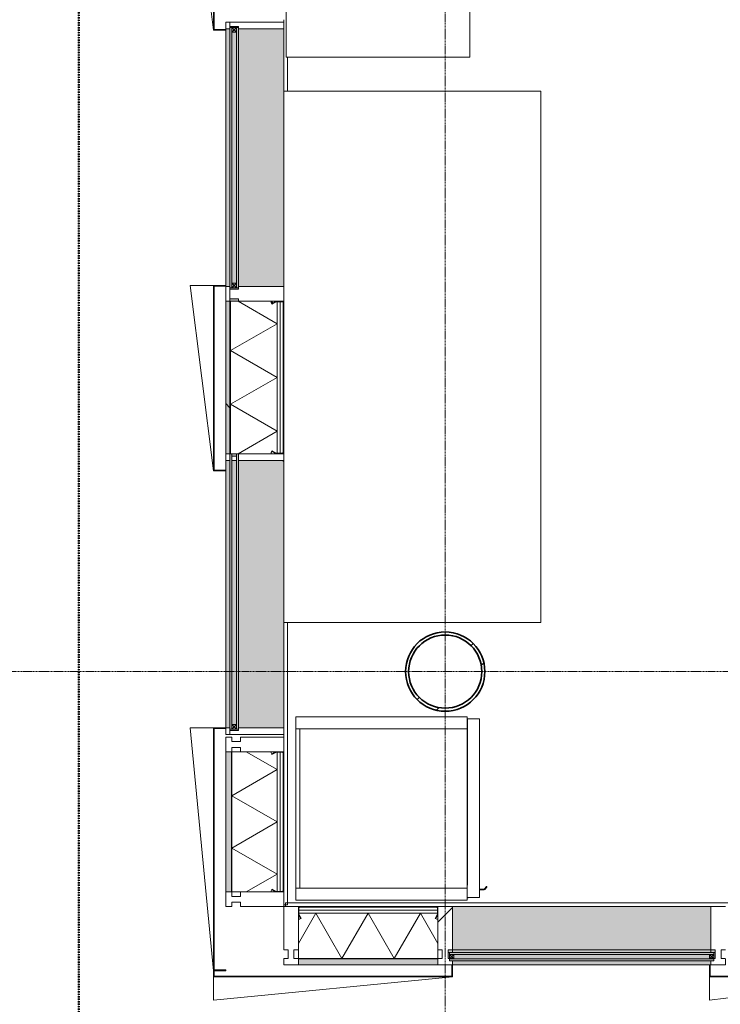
# Model space of a CAD drawing. Header units: millimetres. Extents: x -281 to 121694, y -16481 to 65128.
# Tile 2 of 256: x 8261 to 11124, y 8641 to 12663. Entities that reach past the tile are written whole.
import ezdxf

# ---------------------------------------------------------------- set-up
doc = ezdxf.new("R2010")
doc.units = ezdxf.units.MM
doc.linetypes.add('Grid Line', pattern=[12, 6, -2, 2, -2])
doc.linetypes.add('NLRS_Dash-0_6mm_Space-0_6mm_cpz', pattern=[1.2, 0.6, -0.6])
for name, color, linetype, lineweight in [('A--L$01A__Algemeen', 7, 'Continuous', 5), ('A--L$07A__Stramien', 1, 'Continuous', 5), ('A--L21__Buitenwanden', 3, 'Continuous', 5), ('A--L28__Hoofddraagconstructies', 3, 'Continuous', 5), ('A--L3__Afbouw', 2, 'Continuous', 5), ('A--L82__LosseGebruikersInvent', 1, 'Continuous', 5), ('A--L8__LosseInventaris', 1, 'Continuous', 5)]:
    doc.layers.add(name, color=color, linetype=linetype, lineweight=lineweight)
pattern_1 = [(315, (-11757.5, 9103), (42.4264, 42.4264), []), (45, (-11757.5, 9103), (-42.4264, 42.4264), [])]

# ---------------------------------------------------------------- blocks, each defined once
blk = doc.blocks.new('28_SCO_TLB_column steel circular hollow section - Ø323_9x12_5-2561274-L_80_ 16')
at = {"layer": 'A--L28__Hoofddraagconstructies', "lineweight": 13}
h = blk.add_hatch(dxfattribs=at)
h.set_pattern_fill('FP_86', color=256, style=0, pattern_type=2)
h.set_pattern_definition([(45, (-10000, -10000), (-251.447, 251.447), []), (45, (-10000, -9619), (-251.447, 251.447), [])])
h.paths.add_polyline_path([(0, -161.9), (41.9, -156.4), (81, -140.3), (114.5, -114.5), (140.3, -81), (156.4, -41.9), (162, 0), (156.4, 41.9), (140.3, 81), (114.5, 114.5), (81, 140.3), (41.9, 156.4), (0, 162), (-41.9, 156.4), (-81, 140.3), (-114.5, 114.5), (-140.3, 81), (-156.4, 41.9), (-161.9, 0), (-156.4, -41.9), (-139.1, -82.4), (-114.5, -114.5), (-81, -140.3), (-41.9, -156.4)])
h.paths.add_polyline_path([(21.3, -147.9), (-21.3, -147.9), (-62.1, -135.9), (-97.9, -112.9), (-125.7, -80.8), (-143.4, -42.1), (-149.4, 0), (-143.4, 42.1), (-125.7, 80.8), (-97.9, 112.9), (-62.1, 135.9), (-21.3, 147.9), (21.3, 147.9), (62.1, 135.9), (98.8, 111.9), (125.7, 80.8), (143.4, 42.1), (149.5, 0), (143.4, -42.1), (124.3, -82.4), (97.9, -112.9), (62.1, -135.9)])
at = {"layer": 'A--L28__Hoofddraagconstructies', "color": 250, "lineweight": 35}
for radius, start, end in [(162, 360, 180), (149.4, 0, 180), (162, 180, 360), (149.4, 180, 0)]:
    blk.add_arc((0, 0), radius, start, end, dxfattribs=at)
blk = doc.blocks.new('TBR-B-BWK-C-NIE-ARC-R25_rvt-1-L_80_ 16')
at = {"layer": 'A--L28__Hoofddraagconstructies', "color": 90, "lineweight": 13}
blk.add_blockref('28_SCO_TLB_column steel circular hollow section - Ø323_9x12_5-2561274-L_80_ 16', (10000, 10000), dxfattribs=at)
blk = doc.blocks.new('NLRS_21_CWP_glass panel _T_D__gen_cpz - NLRS_21_10_CWP_vliesgevel isolatie 30min_gen_cpz-73492822-L_80_ 16')
at = {"layer": 'A--L$01A__Algemeen'}
h = blk.add_hatch(dxfattribs=at)
h.set_pattern_fill('FP_210', color=256, style=0, pattern_type=2)
h.set_pattern_definition([(45, (-9685, -9040), (-449.013, 449.013), []), (45, (-9526.25, -9040), (0, 898.026), []), (45, (-9843.75, -9040), (0, 898.026), [])])
h.paths.add_polyline_path([(275.6, -48.8), (284.3, -33.7), (282.6, -32.7), (273.8, -47.8)])
h.paths.add_polyline_path([(-275.6, -48.8), (-273.8, -47.8), (-282.6, -32.7), (-284.3, -33.7), (-282.6, -36.7)])
h.paths.add_polyline_path([(283, -31.2), (285, -31.2), (285, -5), (283, -5)])
h.paths.add_polyline_path([(-285, -31.2), (-283, -31.2), (-283, -5), (-285, -5)])
h.paths.add_polyline_path([(40.4, -2), (280, -2), (280, 0), (-280, 0), (-280, -2)])
for p, q in [((285, 0), (-285, 0)), ((280, 0), (-280, 0)), ((285, -212), (285, 0)), ((-285, 0), (-285, -212)), ((-285, -5), (-285, -31.2)), ((-285, -27), (285, -27)), ((-285, -212), (-285, -27)), ((-213.6, -27), (-285, -150.6)), ((285, -27), (-285, -27)), ((-285, -27), (-285, -212)), ((-285, -32.5), (-285, -51.3)), ((-275.6, -48.8), (-285, -32.5)), ((-284.3, -33.7), (-275.6, -48.8)), ((-283, -31.2), (-283, -5)), ((-283, -5), (-283, -14.5)), ((283, -14.5), (-283, -14.5)), ((-283, -14.5), (-283, -27)), ((-283, -14.5), (283, -14.5)), ((-283, -27), (283, -27)), ((-273.8, -47.8), (-282.6, -32.7)), ((-280, -2), (280, -2)), ((280, -2), (-280, -2)), ((-213.6, -27), (-106.8, -212)), ((0, -27), (-106.8, -212)), ((0, -27), (106.8, -212)), ((213.6, -27), (106.8, -212)), ((213.6, -27), (285, -150.6)), ((282.6, -32.7), (273.8, -47.8)), ((285, -32.5), (275.6, -48.8)), ((275.6, -48.8), (284.3, -33.7)), ((283, -5), (283, -31.2)), ((283, -14.5), (283, -5)), ((283, -27), (283, -14.5)), ((285, -31.2), (285, -5)), ((285, -27), (285, -212)), ((285, -212), (285, -27)), ((285, -51.3), (285, -32.5)), ((-275.6, -48.8), (-273.8, -47.8)), ((273.8, -47.8), (275.6, -48.8)), ((285, -212), (-285, -212)), ((-285, -212), (285, -212)), ((-285, -212), (285, -212))]:
    blk.add_line(p, q, dxfattribs=at)
for centre, radius, start, end in [((280, -5), 5, 0, 90), ((-280, -5), 5, 90, 180), ((-280, -31.2), 5, 180, 210), ((-280, -5), 3, 90, 180), ((-280, -5), 3, 90, 180), ((-280, -31.2), 3, 180, 210), ((280, -5), 3, 0, 90), ((280, -5), 3, 0, 90), ((280, -31.2), 3, 330, 360), ((280, -31.2), 5, 330, 360), ((-285, -32.5), 18.8, 270, 300), ((285, -32.5), 18.8, 240, 270)]:
    blk.add_arc(centre, radius, start, end, dxfattribs=at)
blk = doc.blocks.new('Rectangular Mullion - 1332_210 x 60_30min zwart-47491178-L_80_ 16')
at = {"layer": 'A--L3__Afbouw'}
for points in [[(9970, 8803), (9970, 8827.2), (9400, 8827.2), (9400, 8803), (9725.4, 8803)], [(9970, 8827.2), (9970, 8828), (9725.4, 8827.2)]]:
    blk.add_hatch(color=256, dxfattribs=at).paths.add_polyline_path(points)
for p, q in [((9400, 8827.2), (9400, 8828)), ((9400, 8827.2), (9970, 8827.2)), ((9970, 8828), (9970, 8827.2)), ((9400, 8803), (9970, 8803))]:
    blk.add_line(p, q, dxfattribs=at)
blk = doc.blocks.new('Rectangular Mullion - 1332_210 x 60_30min zwart-V222-L_80_ 16')
at = {"layer": 'A--L3__Afbouw'}
for p, q in [((-30, 221), (-30, 237)), ((-30, 237), (30, 237)), ((-29.2, 212.8), (-30, 212.8)), ((-29.2, 212), (-29.2, 212.8)), ((-12, 212), (-29.2, 212)), ((-12, 177), (-12, 212)), ((29.2, 212), (12, 212)), ((12, 212), (12, 177)), ((30, 212.8), (29.2, 212.8)), ((29.2, 212.8), (29.2, 212)), ((30, 237), (30, 212.8)), ((-30, 0), (-30, 176.2)), ((-30, 176.2), (-29.2, 176.2)), ((-29.2, 176.2), (-29.2, 177)), ((-29.2, 177), (-12, 177)), ((12, 177), (29.2, 177)), ((29.2, 177), (29.2, 176.2)), ((29.2, 176.2), (30, 176.2)), ((30, 0), (-30, 0))]:
    blk.add_line(p, q, dxfattribs=at)
blk = doc.blocks.new('Rectangular Mullion - 1332_210 x 60_30min zwart-V226-L_80_ 16')
at = {"layer": 'A--L3__Afbouw'}
for points in [[(10845.5, 8863.8), (11085, 8863.8), (11085, 9040), (10030, 9040), (10030, 8863.8), (10472.1, 8863.8)], [(11085, 8853), (11085, 8863), (10030, 8863), (10030, 8853), (10472.1, 8853)], [(11083.1, 8803), (11085, 8803), (11085, 8819), (10030, 8819), (10030, 8803), (11080.1, 8803)]]:
    blk.add_hatch(color=256, dxfattribs=at).paths.add_polyline_path(points)
for p, q in [((11085, 9040), (10030, 9040)), ((10030, 8863), (10030, 8863.8)), ((10030, 8863.8), (11085, 8863.8)), ((10030, 8853), (10030, 8863)), ((10030, 8863), (11085, 8863)), ((11085, 8863.8), (11085, 8863)), ((11085, 8863), (11085, 8853)), ((10030, 8803), (11080.1, 8803)), ((11083.1, 8803), (11085, 8803))]:
    blk.add_line(p, q, dxfattribs=at)
blk = doc.blocks.new('Rectangular Mullion - 1332_210 x 60_30min zwart-V249-L_80_ 16')
at = {"layer": 'A--L3__Afbouw'}
h = blk.add_hatch(dxfattribs=at)
h.set_pattern_fill('FP_238', color=256, style=0, pattern_type=2)
h.set_pattern_definition([(315, (-10000, 9040), (449.013, 449.013), []), (315, (-9841.25, 9040), (898.026, 0), []), (315, (-10158.75, 9040), (898.026, 0), [])])
h.paths.add_polyline_path([(17, 237), (30, 237), (29.5, 221), (17, 221), (17, 213), (12, 212), (12, 177), (30, 176.2), (30, 0), (-30, 0), (-29.2, 177), (-12, 177), (-12, 212), (-30, 212.8), (-30, 237)])
for p, q in [((-30, 212.8), (-30, 237)), ((-30, 237), (30, 237)), ((-29.2, 212.8), (-30, 212.8)), ((-29.2, 212), (-29.2, 212.8)), ((-12, 212), (-29.2, 212)), ((-12, 177), (-12, 212)), ((29.2, 212), (12, 212)), ((12, 212), (12, 177)), ((30, 212.8), (29.2, 212.8)), ((29.2, 212.8), (29.2, 212)), ((30, 237), (30, 221)), ((-30, 176.2), (-29.2, 176.2)), ((-29.2, 176.2), (-29.2, 177)), ((-29.2, 177), (-12, 177)), ((12, 177), (29.2, 177)), ((29.2, 177), (29.2, 176.2)), ((29.2, 176.2), (30, 176.2)), ((30, 176.2), (30, 0)), ((30, 0), (-30, 0))]:
    blk.add_line(p, q, dxfattribs=at)
blk = doc.blocks.new('Rectangular Mullion - 1332_210 x 60_30min zwart-47491210-L_80_ 16')
at = {"layer": 'A--L3__Afbouw'}
for p, q in [((0, 237), (-60, 237)), ((-60, 237), (-60, 212.8)), ((-60, 212.8), (-59.2, 212.8)), ((-59.2, 212.8), (-59.2, 212)), ((-59.2, 212), (-42, 212)), ((-42, 212), (-42, 177)), ((-18, 177), (-18, 212)), ((-18, 212), (-0.8, 212)), ((-0.8, 212), (-0.8, 212.8)), ((-0.8, 212.8), (0, 212.8)), ((0, 212.8), (0, 237)), ((-59.2, 176.2), (-60, 176.2)), ((-42, 177), (-59.2, 177)), ((-59.2, 177), (-59.2, 176.2)), ((-0.8, 177), (-18, 177)), ((-0.8, 176.2), (-0.8, 177)), ((0, 176.2), (-0.8, 176.2)), ((0, 0), (0, 176.2)), ((-60, 0), (0, 0))]:
    blk.add_line(p, q, dxfattribs=at)
blk = doc.blocks.new('NLRS_41_GM_LB_zetwerk gevel_gen_cpz - NLRS_41_12_05_GM_zetwerk gevel_gen_cpz-65367652-L_80_ 16')
at = {"layer": 'A--L$01A__Algemeen'}
for p, q in [((336.25, 145), (-421.25, 50)), ((336.25, 50), (336.25, 145)), ((-421.25, 50), (336.25, 50)), ((336.25, 50), (-421.25, 50)), ((-421.25, 50), (-421.25, 0)), ((-418.25, 0), (-418.25, 47)), ((-418.25, 47), (333.25, 47)), ((333.25, 47), (333.25, 0)), ((336.25, 0), (336.25, 50)), ((-421.25, 0), (-418.25, 0)), ((333.25, 0), (336.25, 0))]:
    blk.add_line(p, q, dxfattribs=at)
blk = doc.blocks.new('NLRS_21_GM_LB_element gevel_gen_cpz - NLRS_21_13_08_elementgevel element_gen_cpz-V284-L_80_ 16')
at = {"layer": 'A--L$01A__Algemeen'}
h = blk.add_hatch(color=256, dxfattribs=at)
h.paths.add_polyline_path([(-867.5, 0), (-867.5, -17), (-245, -17), (-245, 0), (-779.3, 0)])
h.paths.add_polyline_path([(-185, 0), (-185, -17), (867.5, -17), (867.5, 0), (-183, 0)])
for points in [[(-680, -20), (-245, -20), (-245, -52), (-235, -52), (-235, -17), (-680, -17)], [(-185, -237), (867.5, -237), (867.5, -52), (-185, -52)]]:
    blk.add_hatch(color=256, dxfattribs=at).paths.add_polyline_path(points)
h = blk.add_hatch(dxfattribs=at)
h.set_pattern_fill('FP_285', color=256, style=0, pattern_type=2)
h.set_pattern_definition(pattern_1)
h.paths.add_polyline_path([(-867.5, -185.7), (-866.8, -203.3), (-858.1, -188.2), (-866.8, -185.7)])
h = blk.add_hatch(dxfattribs=at)
h.set_pattern_fill('FP_286', color=256, style=0, pattern_type=2)
h.set_pattern_definition([(315, (-11757.5, 9103), (449.013, 449.013), []), (315, (-11757.5, 8944.25), (898.026, 0), []), (315, (-11757.5, 9261.75), (898.026, 0), [])])
h.paths.add_polyline_path([(-867.5, -205.8), (-867.5, -232), (-865.5, -232), (-865.5, -205.8)])
h.paths.add_polyline_path([(-866.8, -203.3), (-865.1, -204.3), (-856.3, -189.2), (-858.1, -188.2)])
h.paths.add_polyline_path([(-862.5, -237), (-250, -237), (-250, -235), (-862.5, -235)])
h.paths.add_polyline_path([(-256.2, -189.2), (-247.4, -204.3), (-245.7, -203.3), (-254.4, -188.2)])
h.paths.add_polyline_path([(-247, -232), (-245, -232), (-245, -205.8), (-247, -205.8)])
h = blk.add_hatch(dxfattribs=at)
h.set_pattern_fill('FP_285', color=256, style=0, pattern_type=2)
h.set_pattern_definition(pattern_1)
h.paths.add_polyline_path([(-254.4, -188.2), (-245, -204.3), (-245, -185.7), (-249.9, -186.3)])
for p, q in [((-867.5, 0), (-895, 0)), ((-895, 0), (-895, -17)), ((-867.5, -17), (-867.5, 0)), ((-867.5, 0), (-245, 0)), ((-185, 0), (-245, 0)), ((-245, 0), (-245, -17)), ((-185, -17), (-185, 0)), ((-185, 0), (-183, 0)), ((-180, 0), (862.5, 0)), ((865.5, 0), (867.5, 0)), ((895, 0), (867.5, 0)), ((867.5, 0), (867.5, -17)), ((895, -17), (895, 0)), ((-895, -25), (-895, -44)), ((-877.5, -44), (-877.5, -25)), ((-245, -20), (-867.5, -20)), ((-867.5, -20), (-867.5, -185.7)), ((-245, -20), (-867.5, -20)), ((-867.5, -20), (-867.5, -185.7)), ((-775.6, -210), (-665.9, -20)), ((-245, -17), (-680, -17)), ((-556.2, -210), (-665.9, -20)), ((-556.2, -210), (-446.6, -20)), ((-336.9, -210), (-446.6, -20)), ((-245, -17), (-190, -17)), ((-245, -185.7), (-245, -20)), ((-245, -185.7), (-245, -20)), ((-195, -17), (-235, -17)), ((-235, -17), (-235, -52)), ((-195, -52), (-195, -17)), ((872.5, -17), (895, -17)), ((895, -17), (877.5, -17)), ((877.5, -17), (877.5, -52)), ((895, -237), (895, -17)), ((-895, -52), (-895, -237)), ((-775.6, -210), (-867.5, -50.9)), ((-336.9, -210), (-245, -50.9)), ((-235, -52), (-245, -52)), ((-190, -52), (-195, -52)), ((-185, -237), (-185, -52)), ((867.5, -52), (867.5, -237)), ((877.5, -52), (872.5, -52)), ((-867.5, -185.7), (-867.5, -204.5)), ((-858.1, -188.2), (-866.8, -203.3)), ((-865.1, -204.3), (-856.3, -189.2)), ((-856.3, -189.2), (-858.1, -188.2)), ((-254.4, -188.2), (-256.2, -189.2)), ((-256.2, -189.2), (-247.4, -204.3)), ((-245.7, -203.3), (-254.4, -188.2)), ((-245, -204.5), (-245, -185.7)), ((-895, -237), (-867.5, -237)), ((-867.5, -204.5), (-867.5, -205.8)), ((-867.5, -204.5), (-867.5, -205.8)), ((-867.5, -205.8), (-867.5, -232)), ((-867.5, -232), (-867.5, -237)), ((-867.5, -237), (-862.5, -237)), ((-865.5, -232), (-865.5, -205.8)), ((-865.5, -210), (-247, -210)), ((-865.5, -210), (-247, -210)), ((-865.5, -222.5), (-247, -222.5)), ((-250, -235), (-862.5, -235)), ((-862.5, -237), (-250, -237)), ((-250, -237), (-245, -237)), ((-247, -205.8), (-247, -232)), ((-245, -205.8), (-245, -204.5)), ((-245, -205.8), (-245, -204.5)), ((-245, -232), (-245, -205.8)), ((-245, -237), (-245, -232)), ((-245, -237), (-185, -237)), ((867.5, -237), (612.5, -237)), ((867.5, -237), (895, -237))]:
    blk.add_line(p, q, dxfattribs=at)
for centre, radius, start, end in [((-867.5, -204.5), 18.8, 60, 90), ((-245, -204.5), 18.8, 90, 120), ((-862.5, -205.8), 5, 150, 180), ((-862.5, -232), 5, 180, 270), ((-862.5, -205.8), 3, 150, 180), ((-862.5, -232), 3, 180, 270), ((-862.5, -232), 3, 180, 270), ((-250, -232), 3, 270, 360), ((-250, -232), 3, 270, 0), ((-250, -232), 5, 270, 0), ((-250, -205.8), 3, 0, 30), ((-250, -205.8), 5, 360, 30)]:
    blk.add_arc(centre, radius, start, end, dxfattribs=at)
blk = doc.blocks.new('CSWK_double-triple glass panel - CSWK_double-triple glass panel-55889924-L_80_ 16')
at = {"layer": 'A--L$01A__Algemeen'}
for points in [[(-531.25, 100), (-531.25, 92), (531.25, 92), (531.25, 100), (-368.88, 100)], [(-531.25, 73), (-531.25, 65), (531.25, 65), (531.25, 73), (-368.88, 73)]]:
    blk.add_hatch(color=256, dxfattribs=at).paths.add_polyline_path(points)
at = {"layer": 'A--L82__LosseGebruikersInvent'}
blk.add_hatch(color=256, dxfattribs=at).paths.add_polyline_path([(-536.25, 100), (-536.25, 65), (-531.25, 65), (-531.25, 73), (531.25, 73), (531.25, 65), (536.25, 65), (536.25, 100), (531.25, 100), (531.25, 92), (-531.25, 92), (-531.25, 100)])
at = {"layer": 'A--L$01A__Algemeen'}
for p, q in [((531.25, 100), (-531.25, 100)), ((-531.25, 100), (-531.25, 92)), ((-531.25, 92), (531.25, 92)), ((-531.25, 92), (-512.25, 92)), ((-531.25, 73), (-531.25, 92)), ((-531.25, 92), (-512.25, 73)), ((-512.25, 92), (-531.25, 73)), ((-512.25, 92), (-512.25, 73)), ((512.25, 92), (531.25, 92)), ((512.25, 73), (512.25, 92)), ((512.25, 92), (531.25, 73)), ((531.25, 92), (512.25, 73)), ((531.25, 92), (531.25, 100)), ((531.25, 92), (531.25, 73)), ((531.25, 73), (-531.25, 73)), ((-531.25, 73), (-531.25, 65)), ((-512.25, 73), (-531.25, 73)), ((-531.25, 65), (531.25, 65)), ((531.25, 73), (512.25, 73)), ((531.25, 65), (531.25, 73))]:
    blk.add_line(p, q, dxfattribs=at)
blk = doc.blocks.new('NLRS_82_FU_UN_lab en spoel tafels_gen_kad - labtafel dxbxh 750x1500x950-V346-L_80_ 16')
at = {"layer": 'A--L$01A__Algemeen'}
for p, q in [((750, 262.7), (-750, 262.7)), ((-750, 262.7), (-750, -487.3)), ((750, 225.6), (750, 262.7)), ((-750, -487.3), (197.1, -487.3))]:
    blk.add_line(p, q, dxfattribs=at)
blk = doc.blocks.new('NLRS_82_SE_LB_laboratorium apparaat space reservation_gen_cpz - lab apparaat_vloerniveau-57700812-L_80_ 16')
at = {"layer": 'A--L8__LosseInventaris'}
for p, q in [((-422.5, 525), (-1085, 525)), ((-1085, 525), (-1085, -525)), ((1085, 525), (287.5, 525)), ((1085, -525), (1085, 525)), ((-1085, -525), (1085, -525))]:
    blk.add_line(p, q, dxfattribs=at)
at = {"layer": 'A--L8__LosseInventaris', "linetype": 'NLRS_Dash-0_6mm_Space-0_6mm_cpz'}
for p, q in [((-1085, 525), (-422.5, 525)), ((-1085, 525), (-1085, -525)), ((287.5, 525), (1085, 525)), ((1085, 525), (1085, -525)), ((-1085, -525), (1085, -525))]:
    blk.add_line(p, q, dxfattribs=at)
blk = doc.blocks.new('NLRS_82_SE_UN_koelkast_vriezer_incubator_gen_kad - koelkast dxbxh 750x750x1800-55101321-L_80_ 16')
at = {"layer": 'A--L8__LosseInventaris'}
for p, q in [((-280.3, 79), (-330.3, 79)), ((-330.3, 79), (-330.3, -621)), ((-280.3, 79), (369.7, 79)), ((-280.3, 63), (-280.3, 79)), ((-280.3, -621), (-280.3, 79)), ((369.7, 63), (-280.3, 63)), ((-280.3, 63), (369.7, 63)), ((-280.3, -621), (-280.3, 63)), ((369.7, 79), (369.7, 63)), ((419.7, 79), (369.7, 79)), ((369.7, 79), (369.7, -621)), ((369.7, -621), (369.7, 63)), ((419.7, -621), (419.7, 79)), ((-330.3, -621), (-280.3, -621)), ((-318.8, -621), (-268.8, -621)), ((-318.8, -670), (-318.8, -621)), ((369.7, -621), (-280.3, -621)), ((-268.8, -622), (-268.8, -621)), ((411.2, -622), (-268.8, -622)), ((369.7, -621), (419.7, -621)), ((411.2, -670), (411.2, -622)), ((-317.8, -671), (410.2, -671)), ((-287.8, -671), (-287.8, -688.7)), ((-285.3, -687.5), (-285.3, -671)), ((-286, -692.5), (-276.3, -700.6)), ((-274.5, -698.9), (-283.5, -691.3))]:
    blk.add_line(p, q, dxfattribs=at)
for centre, radius, start, end in [((-305.3, -621), 15, 180, 204.8987), ((-282.8, -688.7), 5, 180, 230), ((-280.3, -687.5), 5, 180, 230), ((-275.3, -699.8), 1.26, 220, 50)]:
    blk.add_arc(centre, radius, start, end, dxfattribs=at)
for points, knots in [([(-317.8, -671), (-317.9, -671), (-318, -671), (-318.2, -670.9), (-318.3, -670.9), (-318.4, -670.8), (-318.5, -670.7), (-318.7, -670.5), (-318.8, -670.3), (-318.8, -670.1), (-318.8, -670)], [0, 0, 0, 0, 0.166667, 0.25, 0.333333, 0.416667, 0.5, 0.666667, 0.833333, 1, 1, 1, 1]), ([(411.2, -670), (411.2, -670.1), (411.2, -670.3), (411.1, -670.5), (410.9, -670.7), (410.8, -670.8), (410.7, -670.9), (410.6, -670.9), (410.4, -671), (410.3, -671), (410.2, -671)], [-1, -1, -1, -1, -0.833333, -0.666667, -0.5, -0.416667, -0.333333, -0.25, -0.166667, 0, 0, 0, 0])]:
    blk.add_open_spline(points, degree=3, knots=knots, dxfattribs=at)
blk = doc.blocks.new('CSWK_double-triple glass panel - CSWK_double-triple glass panel-73654250-L_80_ 16')
at = {"layer": 'A--L$01A__Algemeen'}
for points in [[(540.5, -195), (540.5, -187), (-540.5, -187), (-540.5, -195), (354.6, -195)], [(540.5, -221), (540.5, -213), (-540.5, -213), (-540.5, -221), (354.6, -221)]]:
    blk.add_hatch(color=256, dxfattribs=at).paths.add_polyline_path(points)
at = {"layer": 'A--L82__LosseGebruikersInvent'}
blk.add_hatch(color=256, dxfattribs=at).paths.add_polyline_path([(-527.5, -213), (545.5, -212), (545.5, -187), (540.5, -187), (540.5, -195), (-540.5, -195), (-540.5, -187), (-545.5, -187), (-545.5, -212), (-527.5, -212.8)])
at = {"layer": 'A--L$01A__Algemeen'}
for p, q in [((-540.5, -187), (540.5, -187)), ((-540.5, -195), (-540.5, -187)), ((540.5, -195), (-540.5, -195)), ((-540.5, -195), (-540.5, -213)), ((-522.5, -195), (-540.5, -195)), ((-540.5, -213), (-522.5, -195)), ((-522.5, -213), (-540.5, -195)), ((-522.5, -213), (-522.5, -195)), ((522.5, -195), (522.5, -213)), ((540.5, -195), (522.5, -195)), ((522.5, -213), (540.5, -195)), ((540.5, -213), (522.5, -195)), ((540.5, -187), (540.5, -195)), ((540.5, -213), (540.5, -195)), ((-540.5, -213), (540.5, -213)), ((-540.5, -221), (-540.5, -213)), ((-540.5, -213), (-522.5, -213)), ((540.5, -221), (-540.5, -221)), ((522.5, -213), (540.5, -213)), ((540.5, -213), (540.5, -221))]:
    blk.add_line(p, q, dxfattribs=at)
at = {"layer": 'A--L82__LosseGebruikersInvent'}
for p, q in [((-545.5, -187), (-540.5, -187)), ((540.5, -187), (545.5, -187))]:
    blk.add_line(p, q, dxfattribs=at)
blk = doc.blocks.new('CSWK_double-triple glass panel - CSWK_double-triple glass panel-55934296-L_80_ 16')
at = {"layer": 'A--L82__LosseGebruikersInvent'}
h = blk.add_hatch(color=256, dxfattribs=at)
h.paths.add_polyline_path([(-527.5, -187), (-528.3, -177), (-545.5, -177), (-545.5, -187), (-540.5, -187)])
h.paths.add_polyline_path([(527.5, -187), (545.5, -187), (545.5, -177), (527.5, -177), (527.5, -183.1)])
blk = doc.blocks.new('NLRS_21_CWP_glass panel _T_D__gen_cpz - NLRS_21_10_CWP_vliesgevel isolatie 30min_gen_cpz-73510045-L_80_ 16')
at = {"layer": 'A--L$01A__Algemeen'}
h = blk.add_hatch(dxfattribs=at)
h.set_pattern_fill('FP_447', color=256, style=0, pattern_type=2)
h.set_pattern_definition([(135, (9386.25, -9340), (-449.013, -449.013), []), (135, (9386.25, -9181.25), (-898.026, 6e-14), []), (135, (9386.25, -9498.75), (-898.026, 6e-14), [])])
h.paths.add_polyline_path([(286.2, -5), (284.2, -5), (284.2, -31.2), (286.2, -31.2)])
h.paths.add_polyline_path([(285.6, -33.7), (283.8, -32.7), (275.1, -47.8), (276.8, -48.8), (283.8, -36.7)])
h.paths.add_polyline_path([(281.2, -2), (281.2, 0), (-281.2, 0), (-281.2, -2), (105, -2)])
h.paths.add_polyline_path([(-275.1, -47.8), (-283.8, -32.7), (-285.6, -33.7), (-276.8, -48.8)])
h.paths.add_polyline_path([(-284.2, -5), (-286.2, -5), (-286.2, -31.2), (-284.2, -31.2)])
for p, q in [((286.2, 0), (-286.2, 0)), ((281.2, 0), (-281.2, 0)), ((286.2, -212), (286.2, 0)), ((-286.2, 0), (-286.2, -212)), ((-286.2, -5), (-286.2, -31.2)), ((-286.2, -27), (286.2, -27)), ((-286.2, -212), (-286.2, -27)), ((-213.6, -27), (-286.2, -152.8)), ((286.2, -27), (-286.2, -27)), ((-286.2, -27), (-286.2, -212)), ((-286.2, -32.5), (-286.2, -51.3)), ((-276.8, -48.8), (-286.2, -32.5)), ((-285.6, -33.7), (-276.8, -48.8)), ((-284.2, -31.2), (-284.2, -5)), ((-284.2, -5), (-284.2, -14.5)), ((284.2, -14.5), (-284.2, -14.5)), ((-284.2, -14.5), (-284.2, -27)), ((-284.2, -14.5), (284.2, -14.5)), ((-284.2, -27), (284.2, -27)), ((-275.1, -47.8), (-283.8, -32.7)), ((-281.2, -2), (281.2, -2)), ((281.2, -2), (-281.2, -2)), ((-213.6, -27), (-106.8, -212)), ((0, -27), (-106.8, -212)), ((0, -27), (106.8, -212)), ((213.6, -27), (106.8, -212)), ((213.6, -27), (286.2, -152.8)), ((283.8, -32.7), (275.1, -47.8)), ((286.2, -32.5), (276.8, -48.8)), ((276.8, -48.8), (285.6, -33.7)), ((284.2, -5), (284.2, -31.2)), ((284.2, -14.5), (284.2, -5)), ((284.2, -27), (284.2, -14.5)), ((286.2, -31.2), (286.2, -5)), ((286.2, -27), (286.2, -212)), ((286.2, -212), (286.2, -27)), ((286.2, -51.3), (286.2, -32.5)), ((-276.8, -48.8), (-275.1, -47.8)), ((275.1, -47.8), (276.8, -48.8)), ((286.2, -212), (-286.2, -212)), ((-286.2, -212), (286.2, -212)), ((-286.2, -212), (286.2, -212))]:
    blk.add_line(p, q, dxfattribs=at)
for centre, radius, start, end in [((281.2, -5), 5, 0, 90), ((-281.2, -5), 5, 90, 180), ((-281.2, -31.2), 5, 180, 210), ((-281.2, -5), 3, 90, 180), ((-281.2, -5), 3, 90, 180), ((-281.2, -31.2), 3, 180, 210), ((281.2, -5), 3, 0, 90), ((281.2, -5), 3, 0, 90), ((281.2, -31.2), 3, 330, 360), ((281.2, -31.2), 5, 330, 360), ((-286.2, -32.5), 18.8, 270, 300), ((286.2, -32.5), 18.8, 240, 270)]:
    blk.add_arc(centre, radius, start, end, dxfattribs=at)
blk = doc.blocks.new('Rectangular Mullion - 1332_210 x 60_30min-62245180-L_80_ 16')
at = {"layer": 'A--L3__Afbouw'}
blk.add_hatch(color=256, dxfattribs=at).paths.add_polyline_path([(9103, 9100), (9127.2, 9100), (9127.2, 9672.5), (9103, 9672.5), (9103, 9281.2)])
for p, q in [((9103, 9100), (9103, 9672.5)), ((9127.2, 9672.5), (9128, 9672.5)), ((9127.2, 9100), (9127.2, 9672.5)), ((9128, 9100), (9127.2, 9100))]:
    blk.add_line(p, q, dxfattribs=at)
blk = doc.blocks.new('Rectangular Mullion - 1332_210 x 60_30min-65367860-L_80_ 16')
at = {"layer": 'A--L3__Afbouw'}
for p, q in [((-60, 0), (0, 0)), ((0, 0), (0, -176.2)), ((-59.2, -176.2), (-60, -176.2)), ((-59.2, -177), (-59.2, -176.2)), ((-42, -177), (-59.2, -177)), ((-42, -212), (-42, -177)), ((-0.8, -177), (-18, -177)), ((-18, -177), (-18, -212)), ((0, -176.2), (-0.8, -176.2)), ((-0.8, -176.2), (-0.8, -177)), ((-60, -237), (-60, -212.8)), ((-60, -212.8), (-59.2, -212.8)), ((0, -237), (-60, -237)), ((-59.2, -212.8), (-59.2, -212)), ((-59.2, -212), (-42, -212)), ((-18, -212), (-0.8, -212)), ((-0.8, -212), (-0.8, -212.8)), ((-0.8, -212.8), (0, -212.8)), ((0, -212.8), (0, -237))]:
    blk.add_line(p, q, dxfattribs=at)
blk = doc.blocks.new('Rectangular Mullion - 1332_210 x 60_30min-65367861-L_80_ 16')
at = {"layer": 'A--L3__Afbouw'}
for p, q in [((0, 0), (-60, 0)), ((0, -176.2), (0, 0)), ((-60, -176.2), (-59.2, -176.2)), ((-59.2, -176.2), (-59.2, -177)), ((-59.2, -177), (-42, -177)), ((-42, -177), (-42, -212)), ((-18, -212), (-18, -177)), ((-18, -177), (-0.8, -177)), ((-0.8, -177), (-0.8, -176.2)), ((-0.8, -176.2), (0, -176.2)), ((-59.2, -212.8), (-60, -212.8)), ((-60, -212.8), (-60, -237)), ((-60, -237), (0, -237)), ((-42, -212), (-59.2, -212)), ((-59.2, -212), (-59.2, -212.8)), ((-0.8, -212), (-18, -212)), ((-0.8, -212.8), (-0.8, -212)), ((0, -212.8), (-0.8, -212.8)), ((0, -237), (0, -212.8))]:
    blk.add_line(p, q, dxfattribs=at)
blk = doc.blocks.new('1332_elementgevel element glass corner - NLRS_21_13_08_GM_elementgevel element glazen hoek_gen_cpz-65367686-L_80_ 16')
at = {"layer": 'A--L$01A__Algemeen'}
h = blk.add_hatch(color=256, dxfattribs=at)
h.paths.add_polyline_path([(-527.5, -17), (565, -17), (565, 0), (-527.5, 0)])
h.paths.add_polyline_path([(592.5, 0), (592.5, -17), (780, -17), (797, 0), (680.7, 0)])
h = blk.add_hatch(dxfattribs=at)
h.set_pattern_fill('FP_448', color=256, style=0, pattern_type=2)
h.set_pattern_definition([(315, (-10297.5, 9103), (449.013, 449.013), []), (315, (-10297.5, 8944.25), (898.026, 0), []), (315, (-10297.5, 9261.75), (898.026, 0), [])])
h.paths.add_polyline_path([(745, -20), (780, -20), (780, -17), (745, -17)])
blk.add_hatch(color=256, dxfattribs=at).paths.add_polyline_path([(-527.5, -237), (560, -237), (565, -232), (565, -52), (-527.5, -52)])
for p, q in [((-555, 0), (-555, -17)), ((-527.5, 0), (-555, 0)), ((-527.5, -17), (-527.5, 0)), ((-527.2, 0), (522.5, 0)), ((525.5, 0), (565, 0)), ((592.5, 0), (797, 0)), ((780, -17), (797, 0)), ((-555, -17), (-555, -237)), ((-537.5, -17), (-555, -17)), ((-555, -17), (-532.5, -17)), ((-537.5, -52), (-537.5, -17)), ((745, -17), (745, -20)), ((780, -17), (745, -17)), ((780, -20), (780, -17)), ((-532.5, -52), (-537.5, -52)), ((-527.5, -237), (-527.5, -52)), ((-555, -237), (-527.5, -237)), ((-97.5, -237), (-527.5, -237)), ((565, -232), (560, -237))]:
    blk.add_line(p, q, dxfattribs=at)
blk = doc.blocks.new('CSWK_double-triple glass panel - CSWK_double-triple glass panel-64324173-L_80_ 16')
at = {"layer": 'A--L$01A__Algemeen'}
for points in [[(-636.25, 100), (-636.25, 92), (488.75, 92), (488.75, 97), (636.25, 97), (636.25, 100), (-483.67, 100)], [(-636.25, 73), (-636.25, 65), (488.75, 65), (488.75, 73), (-483.67, 73)]]:
    blk.add_hatch(color=256, dxfattribs=at).paths.add_polyline_path(points)
at = {"layer": 'A--L82__LosseGebruikersInvent'}
h = blk.add_hatch(color=256, dxfattribs=at)
h.paths.add_polyline_path([(-641.25, 100), (-641.25, 65), (-636.25, 65), (-636.25, 73), (461.25, 73), (461.25, 92), (-636.25, 92), (-636.25, 100)])
h.paths.add_polyline_path([(478.75, 92), (478.75, 73), (488.75, 73), (488.75, 92)])
h.paths.add_polyline_path([(636.25, 100), (636.25, 97), (641.25, 97), (641.25, 100)])
at = {"layer": 'A--L$01A__Algemeen'}
for p, q in [((636.25, 100), (-636.25, 100)), ((-636.25, 100), (-636.25, 92)), ((-636.25, 92), (488.75, 92)), ((-636.25, 92), (-617.25, 92)), ((-636.25, 73), (-636.25, 92)), ((-636.25, 92), (-617.25, 73)), ((-617.25, 92), (-636.25, 73)), ((-617.25, 92), (-617.25, 73)), ((636.25, 97), (636.25, 100)), ((488.75, 73), (-636.25, 73)), ((-636.25, 73), (-636.25, 65)), ((-617.25, 73), (-636.25, 73)), ((-636.25, 65), (488.75, 65))]:
    blk.add_line(p, q, dxfattribs=at)
at = {"layer": 'A--L82__LosseGebruikersInvent'}
blk.add_line((641.25, 100), (636.25, 100), dxfattribs=at)
blk = doc.blocks.new('1332_elementgevel element glass corner - NLRS_21_13_08_GM_elementgevel element glazen hoek_gen_cpz-64324178-L_80_ 16')
at = {"layer": 'A--L$01A__Algemeen'}
blk.add_hatch(color=256, dxfattribs=at).paths.add_polyline_path([(560, -237), (565, -237), (565, -232)])
blk = doc.blocks.new('zetwerk - NLRS_41_12_05_GM_zetwerk gevel_gen_cpz-73492904-L_80_ 16')
at = {"layer": 'A--L$01A__Algemeen'}
for p, q in [((-629, 0), (-632, 0)), ((-632, 0), (-632, -50)), ((-629, -47), (-629, 0)), ((345, 0), (342, 0)), ((342, 0), (342, -47)), ((345, -50), (345, 0)), ((-632, -145), (345, -50)), ((345, -50), (-632, -50)), ((-632, -50), (-632, -145)), ((-632, -50), (345, -50)), ((342, -47), (-629, -47))]:
    blk.add_line(p, q, dxfattribs=at)
blk = doc.blocks.new('zetwerk - NLRS_41_12_05_GM_zetwerk gevel_gen_cpz-73492988-L_80_ 16')
at = {"layer": 'A--L$01A__Algemeen'}
for p, q in [((-374.45, 0), (-377.45, 0)), ((-377.45, 0), (-377.45, -50)), ((-374.45, -47), (-374.45, 0)), ((380.05, 0), (377.05, 0)), ((377.05, 0), (377.05, -47)), ((380.05, -50), (380.05, 0)), ((-377.45, -145), (380.05, -50)), ((380.05, -50), (-377.45, -50)), ((-377.45, -50), (-377.45, -145)), ((-377.45, -50), (380.05, -50)), ((377.05, -47), (-374.45, -47))]:
    blk.add_line(p, q, dxfattribs=at)
blk = doc.blocks.new('zetwerk - NLRS_41_12_05_GM_zetwerk gevel_gen_cpz-73510137-L_80_ 16')
at = {"layer": 'A--L$01A__Algemeen'}
for p, q in [((-381, 0), (-384, 0)), ((-384, 0), (-384, -50)), ((-381, -47), (-381, 0)), ((608, 0), (605, 0)), ((605, 0), (605, -47)), ((608, -50), (608, 0)), ((-384, -145), (608, -50)), ((608, -50), (-384, -50)), ((-384, -50), (-384, -145)), ((-384, -50), (608, -50)), ((605, -47), (-381, -47))]:
    blk.add_line(p, q, dxfattribs=at)

msp = doc.modelspace()

# ---------------------------------------------------------------- linework, layer by layer
at = {"layer": 'A--L$01A__Algemeen', "linetype": 'NLRS_Dash-0_6mm_Space-0_6mm_cpz', "lineweight": 50}
msp.add_line((8503.1, 57404.6), (8503.1, 8583.7), dxfattribs=at)
at = {"layer": 'A--L$07A__Stramien', "linetype": 'Grid Line'}
for p, q in [((10000, 64428.4), (10000, 5044.8)), ((100373, 10000), (-281.1, 10000))]:
    msp.add_line(p, q, dxfattribs=at)
at = {"layer": 'A--L21__Buitenwanden'}
for p, q in [((9340, 12652.5), (9340, 12662.5)), ((9340, 12370), (9340, 12625)), ((9355, 12509.1), (9355, 12370)), ((9340, 9770), (9340, 10200)), ((9355, 10200), (9355, 9047.5)), ((9340, 9732.5), (9340, 9742.5)), ((9347.5, 9055), (16440, 9055)), ((9347.5, 9040), (9347.5, 9055)), ((9340, 9047.5), (9355, 9047.5)), ((11085, 9040), (10030, 9040))]:
    msp.add_line(p, q, dxfattribs=at)

# ---------------------------------------------------------------- block references
at = {"lineweight": 5}
msp.add_blockref('TBR-B-BWK-C-NIE-ARC-R25_rvt-1-L_80_ 16', (0, 0), dxfattribs=at)
at = {"layer": 'A--L$01A__Algemeen'}
for name, p, rotation in [('NLRS_41_GM_LB_zetwerk gevel_gen_cpz - NLRS_41_12_05_GM_zetwerk gevel_gen_cpz-65367652-L_80_ 16', (9103, 13041.3), 89.99999999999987), ('NLRS_21_GM_LB_element gevel_gen_cpz - NLRS_21_13_08_elementgevel element_gen_cpz-V284-L_80_ 16', (9103, 11757.5), 89.99999999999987), ('CSWK_double-triple glass panel - CSWK_double-triple glass panel-55889924-L_80_ 16', (9220, 12098.8), 89.99999999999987), ('NLRS_41_GM_LB_zetwerk gevel_gen_cpz - NLRS_41_12_05_GM_zetwerk gevel_gen_cpz-65367652-L_80_ 16', (9103, 11241.3), 89.99999999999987), ('1332_elementgevel element glass corner - NLRS_21_13_08_GM_elementgevel element glazen hoek_gen_cpz-65367686-L_80_ 16', (9103, 10297.5), 89.99999999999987), ('CSWK_double-triple glass panel - CSWK_double-triple glass panel-64324173-L_80_ 16', (9220, 10401.3), 89.99999999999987), ('1332_elementgevel element glass corner - NLRS_21_13_08_GM_elementgevel element glazen hoek_gen_cpz-64324178-L_80_ 16', (9103, 10297.5), 89.99999999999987), ('zetwerk - NLRS_41_12_05_GM_zetwerk gevel_gen_cpz-73510137-L_80_ 16', (9103, 9386.3), 270.0000000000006)]:
    msp.add_blockref(name, p, dxfattribs=dict(at, rotation=rotation))
for name, p in [('CSWK_double-triple glass panel - CSWK_double-triple glass panel-73654250-L_80_ 16', (10557.5, 9040)), ('zetwerk - NLRS_41_12_05_GM_zetwerk gevel_gen_cpz-73492904-L_80_ 16', (9685, 8803)), ('zetwerk - NLRS_41_12_05_GM_zetwerk gevel_gen_cpz-73492988-L_80_ 16', (11457.5, 8803))]:
    msp.add_blockref(name, p, dxfattribs=at)
at = {"layer": 'A--L3__Afbouw', "extrusion": (0, 0, -1)}
for name, p, rotation in [('Rectangular Mullion - 1332_210 x 60_30min-65367860-L_80_ 16', (-9340, 9732.5), 89.99999999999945), ('Rectangular Mullion - 1332_210 x 60_30min zwart-V249-L_80_ 16', (-10000, 9040), 180), ('Rectangular Mullion - 1332_210 x 60_30min zwart-V222-L_80_ 16', (-11115, 9040), 180)]:
    msp.add_blockref(name, p, dxfattribs=dict(at, rotation=rotation))
at = {"layer": 'A--L3__Afbouw'}
for name in ['Rectangular Mullion - 1332_210 x 60_30min-62245180-L_80_ 16', 'Rectangular Mullion - 1332_210 x 60_30min zwart-V226-L_80_ 16', 'Rectangular Mullion - 1332_210 x 60_30min zwart-47491178-L_80_ 16']:
    msp.add_blockref(name, (0, 0), dxfattribs=at)
for name, rotation in [('Rectangular Mullion - 1332_210 x 60_30min-65367861-L_80_ 16', 270.0000000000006), ('Rectangular Mullion - 1332_210 x 60_30min zwart-47491210-L_80_ 16', 180)]:
    msp.add_blockref(name, (9340, 9040), dxfattribs=dict(at, rotation=rotation))
at = {"layer": 'A--L82__LosseGebruikersInvent'}
for name, p, rotation in [('NLRS_82_FU_UN_lab en spoel tafels_gen_kad - labtafel dxbxh 750x1500x950-V346-L_80_ 16', (9612.7, 13259.1), 89.9999999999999), ('NLRS_21_CWP_glass panel _T_D__gen_cpz - NLRS_21_10_CWP_vliesgevel isolatie 30min_gen_cpz-73510045-L_80_ 16', (9340, 9386.3), 270.0000000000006)]:
    msp.add_blockref(name, p, dxfattribs=dict(at, rotation=rotation))
for name, p in [('NLRS_21_CWP_glass panel _T_D__gen_cpz - NLRS_21_10_CWP_vliesgevel isolatie 30min_gen_cpz-73492822-L_80_ 16', (9685, 9040)), ('CSWK_double-triple glass panel - CSWK_double-triple glass panel-55934296-L_80_ 16', (10557.5, 9040))]:
    msp.add_blockref(name, p, dxfattribs=at)
at = {"layer": 'A--L8__LosseInventaris', "linetype": 'NLRS_Dash-0_6mm_Space-0_6mm_cpz', "rotation": 89.9999999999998}
msp.add_blockref('NLRS_82_SE_LB_laboratorium apparaat space reservation_gen_cpz - lab apparaat_vloerniveau-57700812-L_80_ 16', (9865, 11285), dxfattribs=at)
at = {"layer": 'A--L8__LosseInventaris', "rotation": 89.99999999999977}
msp.add_blockref('NLRS_82_SE_UN_koelkast_vriezer_incubator_gen_kad - koelkast dxbxh 750x750x1800-55101321-L_80_ 16', (9469, 9396.1), dxfattribs=at)

doc.saveas('drawing.dxf')
